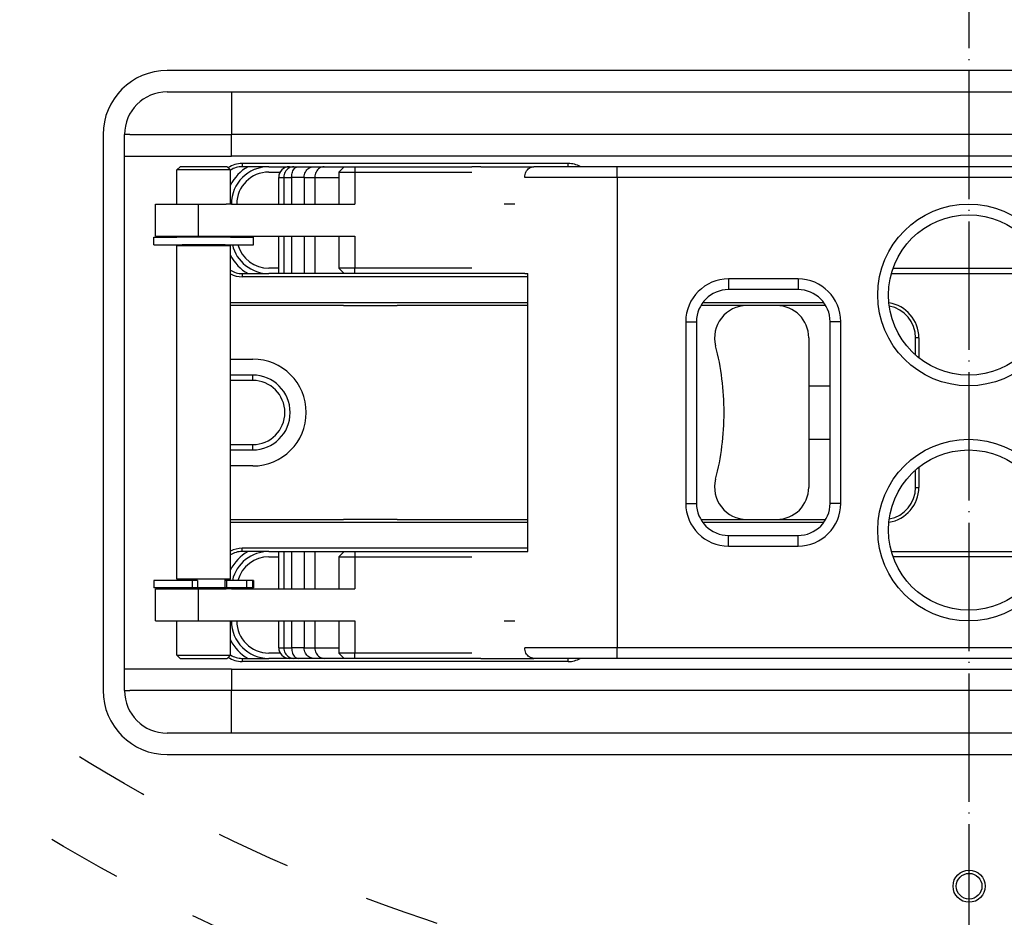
# Model space of a CAD drawing. Extents: x -1809 to 6113, y -4129 to 1471.
# Tile 137 of 197: x 2513 to 2605, y -1972 to -1888. Entities that reach past the tile are written whole.
import ezdxf

# ---------------------------------------------------------------- set-up
doc = ezdxf.new("R2010")
doc.units = 0
doc.linetypes.add('DASHED', pattern=[15, 7, -8])
doc.linetypes.add('DOT_CENTER', pattern=[14, 12, -1, 0, -1])
doc.layers.get('0').update_dxf_attribs({"linetype": 'CONTINUOUS'})
doc.layers.add('1', color=7, linetype='CONTINUOUS')

# ---------------------------------------------------------------- blocks, each defined once
blk = doc.blocks.new('DOWEL_PIN_5X22DIN6325__385', base_point=(2548.562, -1914.879))
at = {"color": 1, "linetype": 'CONTINUOUS'}
blk.add_line((2543.562, -1914.879), (2548.562, -1914.879), dxfattribs=at)
blk = doc.blocks.new('NEEDLE_BEARING_0509_2__386', base_point=(2549.562, -1902.379))
at = {"color": 1, "linetype": 'CONTINUOUS'}
for p, q in [((2543.107, -1902.379), (2544.607, -1902.379)), ((2544.607, -1902.379), (2549.562, -1902.379)), ((2544.607, -1911.379), (2543.107, -1911.379)), ((2549.562, -1911.379), (2544.607, -1911.379))]:
    blk.add_line(p, q, dxfattribs=at)
blk = doc.blocks.new('DOWEL_PIN_5X22DIN6325__387', base_point=(2548.562, -1934.879))
at = {"color": 1, "linetype": 'CONTINUOUS'}
blk.add_line((2548.562, -1934.879), (2543.562, -1934.879), dxfattribs=at)
blk = doc.blocks.new('NEEDLE_BEARING_0509_4__391', base_point=(2549.562, -1938.379))
at = {"color": 1, "linetype": 'CONTINUOUS'}
for p, q in [((2543.107, -1938.379), (2544.607, -1938.379)), ((2544.607, -1938.379), (2549.562, -1938.379)), ((2544.607, -1947.379), (2543.107, -1947.379)), ((2549.562, -1947.379), (2544.607, -1947.379))]:
    blk.add_line(p, q, dxfattribs=at)
blk = doc.blocks.new('BEARING_PARTS__393', base_point=(2661.562, -1902.379))
for name, p in [('NEEDLE_BEARING_0509_2__386', (2549.562, -1902.379)), ('DOWEL_PIN_5X22DIN6325__385', (2548.562, -1914.879)), ('DOWEL_PIN_5X22DIN6325__387', (2548.562, -1934.879)), ('NEEDLE_BEARING_0509_4__391', (2549.562, -1938.379))]:
    blk.add_blockref(name, p)
blk = doc.blocks.new('PLATE_E7018-27702__394', base_point=(2681.062, -1894.879))
at = {"color": 1, "linetype": 'CONTINUOUS'}
for p, q in [((2527.062, -1894.879), (2533.062, -1894.879)), ((2533.062, -1894.879), (2543.562, -1894.879)), ((2543.562, -1894.879), (2545.562, -1894.879)), ((2545.562, -1894.879), (2546.062, -1894.879)), ((2546.062, -1894.879), (2546.562, -1894.879)), ((2546.562, -1894.879), (2548.562, -1894.879)), ((2548.562, -1894.879), (2575.062, -1894.879)), ((2575.062, -1894.879), (2577.062, -1894.879)), ((2577.062, -1894.879), (2578.062, -1894.879)), ((2578.062, -1894.879), (2580.062, -1894.879)), ((2580.062, -1894.879), (2624.062, -1894.879)), ((2523.062, -1900.879), (2523.062, -1898.879)), ((2523.562, -1898.879), (2523.062, -1898.879)), ((2523.062, -1948.879), (2523.062, -1900.879)), ((2536.562, -1901.879), (2538.485, -1901.879)), ((2536.562, -1902.379), (2537.619, -1902.379)), ((2538.485, -1901.879), (2538.897, -1901.879)), ((2538.897, -1901.879), (2539.305, -1901.879)), ((2539.305, -1901.879), (2540.735, -1901.879)), ((2540.735, -1901.879), (2541.735, -1901.879)), ((2541.735, -1901.879), (2543.607, -1901.879)), ((2543.107, -1902.379), (2544.607, -1902.379)), ((2543.607, -1901.879), (2544.607, -1901.879)), ((2544.607, -1901.879), (2548.566, -1901.879)), ((2544.607, -1902.379), (2549.562, -1902.379)), ((2548.566, -1901.879), (2549.562, -1901.879)), ((2549.562, -1901.879), (2555.473, -1901.879)), ((2549.562, -1902.379), (2552.473, -1902.379)), ((2552.473, -1902.379), (2555.473, -1902.379)), ((2555.473, -1901.879), (2555.562, -1901.879)), ((2555.473, -1902.379), (2555.562, -1902.379)), ((2533.062, -1905.379), (2532.562, -1905.379)), ((2559.562, -1905.379), (2559.062, -1905.379)), ((2532.562, -1908.379), (2533.062, -1908.379)), ((2537.485, -1911.379), (2536.562, -1911.379)), ((2544.607, -1911.379), (2543.107, -1911.379)), ((2549.562, -1911.379), (2544.607, -1911.379)), ((2552.473, -1911.379), (2549.562, -1911.379)), ((2555.473, -1911.379), (2552.473, -1911.379)), ((2555.562, -1911.379), (2555.473, -1911.379)), ((2537.485, -1911.879), (2536.562, -1911.879)), ((2537.969, -1911.879), (2537.485, -1911.879)), ((2538.699, -1911.879), (2537.969, -1911.879)), ((2539.869, -1911.879), (2538.699, -1911.879)), ((2540.869, -1911.879), (2539.869, -1911.879)), ((2543.607, -1911.879), (2540.869, -1911.879)), ((2544.607, -1911.879), (2543.607, -1911.879)), ((2549.066, -1911.879), (2544.607, -1911.879)), ((2550.062, -1911.879), (2549.066, -1911.879)), ((2555.473, -1911.879), (2550.062, -1911.879)), ((2555.526, -1911.879), (2555.473, -1911.879)), ((2555.562, -1911.879), (2555.526, -1911.879)), ((2536.562, -1937.879), (2537.485, -1937.879)), ((2536.562, -1938.379), (2537.485, -1938.379)), ((2537.485, -1937.879), (2537.969, -1937.879)), ((2537.969, -1937.879), (2538.699, -1937.879)), ((2538.699, -1937.879), (2539.869, -1937.879)), ((2539.869, -1937.879), (2540.869, -1937.879)), ((2540.869, -1937.879), (2543.607, -1937.879)), ((2543.107, -1938.379), (2544.607, -1938.379)), ((2543.607, -1937.879), (2544.607, -1937.879)), ((2544.607, -1937.879), (2549.066, -1937.879)), ((2544.607, -1938.379), (2549.562, -1938.379)), ((2549.066, -1937.879), (2550.062, -1937.879)), ((2549.562, -1938.379), (2552.473, -1938.379)), ((2550.062, -1937.879), (2555.473, -1937.879)), ((2552.473, -1938.379), (2555.473, -1938.379)), ((2555.473, -1937.879), (2555.526, -1937.879)), ((2555.473, -1938.379), (2555.562, -1938.379)), ((2555.526, -1937.879), (2555.562, -1937.879)), ((2533.062, -1941.379), (2532.562, -1941.379)), ((2532.562, -1944.379), (2533.062, -1944.379)), ((2559.062, -1944.379), (2559.562, -1944.379)), ((2537.619, -1947.379), (2536.562, -1947.379)), ((2544.607, -1947.379), (2543.107, -1947.379)), ((2549.562, -1947.379), (2544.607, -1947.379)), ((2552.473, -1947.379), (2549.562, -1947.379)), ((2555.473, -1947.379), (2552.473, -1947.379)), ((2555.562, -1947.379), (2555.473, -1947.379)), ((2538.485, -1947.879), (2536.562, -1947.879)), ((2538.897, -1947.879), (2538.485, -1947.879)), ((2539.305, -1947.879), (2538.897, -1947.879)), ((2540.735, -1947.879), (2539.305, -1947.879)), ((2541.735, -1947.879), (2540.735, -1947.879)), ((2543.607, -1947.879), (2541.735, -1947.879)), ((2544.607, -1947.879), (2543.607, -1947.879)), ((2548.566, -1947.879), (2544.607, -1947.879)), ((2549.562, -1947.879), (2548.566, -1947.879)), ((2555.473, -1947.879), (2549.562, -1947.879)), ((2555.562, -1947.879), (2555.473, -1947.879)), ((2523.062, -1950.879), (2523.062, -1948.879)), ((2523.062, -1950.879), (2523.562, -1950.879)), ((2533.062, -1954.879), (2527.062, -1954.879)), ((2543.562, -1954.879), (2533.062, -1954.879)), ((2545.562, -1954.879), (2543.562, -1954.879)), ((2546.062, -1954.879), (2545.562, -1954.879)), ((2546.562, -1954.879), (2546.062, -1954.879)), ((2548.562, -1954.879), (2546.562, -1954.879)), ((2575.062, -1954.879), (2548.562, -1954.879)), ((2577.062, -1954.879), (2575.062, -1954.879)), ((2578.062, -1954.879), (2577.062, -1954.879)), ((2580.062, -1954.879), (2578.062, -1954.879)), ((2624.062, -1954.879), (2580.062, -1954.879))]:
    blk.add_line(p, q, dxfattribs=at)
for centre, radius, start, end in [((2527.062, -1898.879), 4, 90, 180), ((2536.562, -1905.379), 4, 118.95502, 153.78131), ((2536.562, -1905.379), 3.5, 90, 180), ((2536.562, -1905.379), 3, 90, 180), ((2536.562, -1908.379), 3.5, 180, -178.36275), ((2536.562, -1908.379), 3, 180, -178.08979), ((2536.562, -1908.379), 4, -168.46304, -166.99712), ((2536.562, -1908.379), 3.5, -166.78702, -90), ((2536.562, -1908.379), 3, -164.53399, -90), ((2536.562, -1908.379), 4, -153.78131, -118.95502), ((2536.562, -1941.379), 4, 118.95502, 153.78131), ((2536.562, -1941.379), 3.5, 90, 166.78702), ((2536.562, -1941.379), 3, 90, 164.53399), ((2536.562, -1941.379), 4, 166.99712, 168.46304), ((2536.562, -1941.379), 3.5, 178.36275, 180), ((2536.562, -1941.379), 3, 178.08979, 180), ((2536.562, -1944.379), 3.5, 180, -90), ((2536.562, -1944.379), 3, 180, -90), ((2536.562, -1944.379), 4, -153.78131, -118.95502), ((2527.062, -1950.879), 4, 180, -90)]:
    blk.add_arc(centre, radius, start, end, dxfattribs=at)
blk = doc.blocks.new('PLATE_ASSY_E7018-67702_395', base_point=(2681.062, -1894.879))
for name, p in [('PLATE_E7018-27702__394', (2681.062, -1894.879)), ('BEARING_PARTS__393', (2661.562, -1902.379))]:
    blk.add_blockref(name, p)
blk = doc.blocks.new('DOWEL_PIN_5X50_DIN6325_396', base_point=(2617.062, -1922.379))
at = {"color": 1, "linetype": 'CONTINUOUS'}
for p, q in [((2587.062, -1922.379), (2589.062, -1922.379)), ((2614.971, -1922.379), (2617.062, -1922.379)), ((2587.062, -1927.379), (2589.062, -1927.379)), ((2614.971, -1927.379), (2617.062, -1927.379))]:
    blk.add_line(p, q, dxfattribs=at)
blk = doc.blocks.new('LATCH_E7018-21201_2__397', base_point=(2587.062, -1914.879))
at = {"color": 1, "linetype": 'CONTINUOUS'}
for p, q in [((2536.157, -1914.879), (2532.973, -1914.879)), ((2543.562, -1914.879), (2536.157, -1914.879)), ((2543.562, -1914.879), (2548.562, -1914.879)), ((2560.803, -1914.879), (2548.562, -1914.879)), ((2578.062, -1914.879), (2576.963, -1914.879)), ((2581.26, -1914.879), (2578.062, -1914.879)), ((2584.062, -1914.879), (2581.26, -1914.879)), ((2587.062, -1917.879), (2587.062, -1931.879)), ((2532.973, -1919.879), (2535.062, -1919.879)), ((2535.062, -1921.379), (2532.973, -1921.379)), ((2535.062, -1921.879), (2532.973, -1921.879)), ((2535.062, -1921.879), (2535.062, -1921.379)), ((2532.973, -1927.879), (2535.062, -1927.879)), ((2532.973, -1928.379), (2535.062, -1928.379)), ((2535.062, -1928.379), (2535.062, -1927.879)), ((2535.062, -1929.879), (2532.973, -1929.879)), ((2532.973, -1934.879), (2536.057, -1934.879)), ((2536.057, -1934.879), (2543.562, -1934.879)), ((2548.562, -1934.879), (2543.562, -1934.879)), ((2548.562, -1934.879), (2560.803, -1934.879)), ((2576.963, -1934.879), (2577.562, -1934.879)), ((2577.562, -1934.879), (2581.26, -1934.879)), ((2581.26, -1934.879), (2584.062, -1934.879))]:
    blk.add_line(p, q, dxfattribs=at)
for centre, radius, start, end in [((2581.26, -1917.879), 3, 90, -165.52249), ((2584.062, -1917.879), 3, 0, 90), ((2554.149, -1924.879), 25, 0, 14.47751), ((2535.062, -1924.879), 5, -90, 90), ((2535.062, -1924.879), 3.5, -90, 90), ((2535.062, -1924.879), 3, -90, 90), ((2554.149, -1924.879), 25, -14.47751, 0), ((2581.26, -1931.879), 3, 165.52249, -90), ((2584.062, -1931.879), 3, -90, 0)]:
    blk.add_arc(centre, radius, start, end, dxfattribs=at)
blk = doc.blocks.new('LOCK_ASSY__399', base_point=(2675.062, -1914.879))
for name, p in [('LATCH_E7018-21201_2__397', (2587.062, -1914.879)), ('DOWEL_PIN_5X50_DIN6325_396', (2617.062, -1922.379))]:
    blk.add_blockref(name, p)
blk = doc.blocks.new('LEVER_E7018-25001__400', base_point=(2646.303, -1901.879))
at = {"color": 1, "linetype": 'CONTINUOUS'}
for p, q in [((2538.485, -1901.879), (2538.897, -1901.879)), ((2538.897, -1901.879), (2539.305, -1901.879)), ((2539.305, -1901.879), (2540.735, -1901.879)), ((2540.735, -1901.879), (2541.735, -1901.879)), ((2541.735, -1901.879), (2543.607, -1901.879)), ((2543.607, -1901.879), (2544.607, -1901.879)), ((2544.607, -1901.879), (2548.566, -1901.879)), ((2548.566, -1901.879), (2549.562, -1901.879)), ((2549.562, -1901.879), (2555.473, -1901.879)), ((2555.473, -1901.879), (2555.562, -1901.879)), ((2556.392, -1901.879), (2555.562, -1901.879)), ((2556.392, -1901.879), (2561.361, -1901.879)), ((2564.562, -1901.879), (2561.361, -1901.879)), ((2569.156, -1901.879), (2564.562, -1901.879)), ((2617.473, -1901.879), (2569.156, -1901.879)), ((2569.156, -1902.879), (2569.156, -1901.879)), ((2537.485, -1905.379), (2537.485, -1902.879)), ((2537.485, -1902.879), (2537.969, -1902.879)), ((2537.969, -1902.879), (2538.699, -1902.879)), ((2537.969, -1902.879), (2537.969, -1905.379)), ((2539.869, -1902.879), (2538.699, -1902.879)), ((2538.699, -1902.879), (2538.699, -1905.379)), ((2539.869, -1902.879), (2540.869, -1902.879)), ((2539.869, -1902.879), (2539.869, -1905.379)), ((2540.869, -1902.879), (2543.107, -1902.879)), ((2540.869, -1902.879), (2540.869, -1905.379)), ((2569.156, -1902.879), (2560.495, -1902.879)), ((2634.303, -1902.879), (2569.156, -1902.879)), ((2569.156, -1902.879), (2569.156, -1946.879)), ((2559.062, -1905.379), (2558.562, -1905.379)), ((2559.562, -1905.379), (2559.062, -1905.379)), ((2537.485, -1911.879), (2537.485, -1908.379)), ((2537.969, -1908.379), (2537.969, -1911.879)), ((2538.699, -1908.379), (2538.699, -1911.879)), ((2539.869, -1908.379), (2539.869, -1911.879)), ((2540.869, -1908.379), (2540.869, -1911.879)), ((2537.969, -1911.879), (2537.485, -1911.879)), ((2538.699, -1911.879), (2537.969, -1911.879)), ((2539.869, -1911.879), (2538.699, -1911.879)), ((2540.869, -1911.879), (2539.869, -1911.879)), ((2543.607, -1911.879), (2540.869, -1911.879)), ((2544.607, -1911.879), (2543.607, -1911.879)), ((2549.066, -1911.879), (2544.607, -1911.879)), ((2550.062, -1911.879), (2549.066, -1911.879)), ((2555.473, -1911.879), (2550.062, -1911.879)), ((2555.526, -1911.879), (2555.473, -1911.879)), ((2555.562, -1911.879), (2555.526, -1911.879)), ((2560.495, -1911.879), (2555.562, -1911.879)), ((2560.495, -1911.879), (2560.803, -1911.879)), ((2560.803, -1937.879), (2560.803, -1911.879)), ((2579.562, -1912.379), (2579.562, -1913.379)), ((2586.062, -1912.379), (2579.562, -1912.379)), ((2586.062, -1912.379), (2586.062, -1913.379)), ((2586.062, -1913.379), (2579.562, -1913.379)), ((2575.562, -1916.379), (2576.562, -1916.379)), ((2575.562, -1916.379), (2575.562, -1918.379)), ((2576.562, -1916.379), (2576.562, -1933.379)), ((2590.062, -1916.379), (2589.062, -1916.379)), ((2589.062, -1933.379), (2589.062, -1916.379)), ((2590.062, -1933.379), (2590.062, -1916.379)), ((2575.562, -1918.379), (2575.562, -1931.379)), ((2575.562, -1931.379), (2575.562, -1933.379)), ((2575.562, -1933.379), (2576.562, -1933.379)), ((2590.062, -1933.379), (2589.062, -1933.379)), ((2579.562, -1937.379), (2579.562, -1936.379)), ((2579.562, -1936.379), (2586.062, -1936.379)), ((2586.062, -1937.379), (2586.062, -1936.379)), ((2579.562, -1937.379), (2586.062, -1937.379)), ((2537.485, -1941.379), (2537.485, -1937.879)), ((2537.485, -1937.879), (2537.969, -1937.879)), ((2537.969, -1937.879), (2537.969, -1941.379)), ((2537.969, -1937.879), (2538.699, -1937.879)), ((2538.699, -1937.879), (2538.699, -1941.379)), ((2538.699, -1937.879), (2539.869, -1937.879)), ((2539.869, -1937.879), (2539.869, -1941.379)), ((2539.869, -1937.879), (2540.869, -1937.879)), ((2540.869, -1937.879), (2540.869, -1941.379)), ((2540.869, -1937.879), (2543.607, -1937.879)), ((2543.607, -1937.879), (2544.607, -1937.879)), ((2544.607, -1937.879), (2549.066, -1937.879)), ((2549.066, -1937.879), (2550.062, -1937.879)), ((2550.062, -1937.879), (2555.473, -1937.879)), ((2555.473, -1937.879), (2555.526, -1937.879)), ((2555.526, -1937.879), (2555.562, -1937.879)), ((2555.562, -1937.879), (2560.495, -1937.879)), ((2560.495, -1937.879), (2560.803, -1937.879)), ((2537.485, -1946.879), (2537.485, -1944.379)), ((2537.969, -1944.379), (2537.969, -1946.879)), ((2538.699, -1944.379), (2538.699, -1946.879)), ((2539.869, -1944.379), (2539.869, -1946.879)), ((2540.869, -1944.379), (2540.869, -1946.879)), ((2558.562, -1944.379), (2559.062, -1944.379)), ((2559.062, -1944.379), (2559.562, -1944.379)), ((2537.485, -1946.879), (2537.969, -1946.879)), ((2537.969, -1946.879), (2538.699, -1946.879)), ((2539.869, -1946.879), (2538.699, -1946.879)), ((2539.869, -1946.879), (2540.869, -1946.879)), ((2540.869, -1946.879), (2543.107, -1946.879)), ((2569.156, -1946.879), (2560.495, -1946.879)), ((2634.303, -1946.879), (2569.156, -1946.879)), ((2569.156, -1947.879), (2569.156, -1946.879)), ((2538.897, -1947.879), (2538.485, -1947.879)), ((2539.305, -1947.879), (2538.897, -1947.879)), ((2540.735, -1947.879), (2539.305, -1947.879)), ((2541.735, -1947.879), (2540.735, -1947.879)), ((2543.607, -1947.879), (2541.735, -1947.879)), ((2544.607, -1947.879), (2543.607, -1947.879)), ((2548.566, -1947.879), (2544.607, -1947.879)), ((2549.562, -1947.879), (2548.566, -1947.879)), ((2555.473, -1947.879), (2549.562, -1947.879)), ((2555.562, -1947.879), (2555.473, -1947.879)), ((2556.392, -1947.879), (2555.562, -1947.879)), ((2556.392, -1947.879), (2561.361, -1947.879)), ((2564.562, -1947.879), (2561.361, -1947.879)), ((2569.156, -1947.879), (2564.562, -1947.879)), ((2617.473, -1947.879), (2569.156, -1947.879))]:
    blk.add_line(p, q, dxfattribs=at)
for centre, radius in [((2602.016, -1913.879), 8.5), ((2602.016, -1913.879), 7.5), ((2602.016, -1935.879), 8.5), ((2602.016, -1935.879), 7.5)]:
    blk.add_circle(centre, radius, dxfattribs=at)
for centre, radius, start, end in [((2538.485, -1902.879), 1, 90, 180), ((2579.562, -1916.379), 4, 90, 180), ((2586.062, -1916.379), 4, 0, 90), ((2579.562, -1916.379), 3, 90, 180), ((2586.062, -1916.379), 3, 0, 90), ((2579.562, -1933.379), 4, -180, -90), ((2579.562, -1933.379), 3, -180, -90), ((2586.062, -1933.379), 4, -90, 0), ((2586.062, -1933.379), 3, -90, 0), ((2538.485, -1946.879), 1, 180, -90)]:
    blk.add_arc(centre, radius, start, end, dxfattribs=at)
for points in [[(2538.897, -1901.879), (2538.735, -1901.879), (2538.574, -1901.925), (2538.292, -1902.101), (2538.175, -1902.227), (2538.012, -1902.531), (2537.969, -1902.703), (2537.969, -1902.879)], [(2538.699, -1902.879), (2538.699, -1902.703), (2538.727, -1902.531), (2538.833, -1902.227), (2538.91, -1902.101), (2539.094, -1901.925), (2539.199, -1901.879), (2539.305, -1901.879)], [(2539.869, -1902.879), (2539.869, -1902.703), (2539.909, -1902.531), (2540.062, -1902.227), (2540.171, -1902.101), (2540.434, -1901.925), (2540.583, -1901.879), (2540.735, -1901.879)], [(2541.735, -1901.879), (2541.583, -1901.879), (2541.434, -1901.925), (2541.171, -1902.101), (2541.062, -1902.227), (2540.909, -1902.531), (2540.869, -1902.703), (2540.869, -1902.879)], [(2560.495, -1902.879), (2560.495, -1902.703), (2560.535, -1902.531), (2560.687, -1902.227), (2560.797, -1902.101), (2561.06, -1901.925), (2561.209, -1901.879), (2561.361, -1901.879)], [(2537.969, -1946.879), (2537.969, -1947.054), (2538.012, -1947.227), (2538.175, -1947.531), (2538.292, -1947.657), (2538.574, -1947.833), (2538.735, -1947.879), (2538.897, -1947.879)], [(2538.699, -1946.879), (2538.699, -1947.054), (2538.727, -1947.227), (2538.833, -1947.531), (2538.91, -1947.657), (2539.094, -1947.833), (2539.199, -1947.879), (2539.305, -1947.879)], [(2540.735, -1947.879), (2540.583, -1947.879), (2540.434, -1947.833), (2540.171, -1947.657), (2540.062, -1947.531), (2539.909, -1947.227), (2539.869, -1947.054), (2539.869, -1946.879)], [(2540.869, -1946.879), (2540.869, -1947.054), (2540.909, -1947.227), (2541.062, -1947.531), (2541.171, -1947.657), (2541.434, -1947.833), (2541.583, -1947.879), (2541.735, -1947.879)], [(2561.361, -1947.879), (2561.209, -1947.879), (2561.06, -1947.833), (2560.797, -1947.657), (2560.687, -1947.531), (2560.535, -1947.227), (2560.495, -1947.054), (2560.495, -1946.879)]]:
    blk.add_open_spline(points, degree=3, knots=[0, 0, 0, 0, 1, 1, 2, 2, 3, 3, 3, 3], dxfattribs=at)
blk = doc.blocks.new('PIN_E7018-23702_2__401', base_point=(2532.973, -1901.879))
at = {"color": 1, "linetype": 'CONTINUOUS'}
for p, q in [((2528.273, -1901.879), (2527.973, -1902.179)), ((2527.973, -1905.379), (2527.973, -1902.179)), ((2532.973, -1902.179), (2527.973, -1902.179)), ((2532.673, -1901.879), (2528.273, -1901.879)), ((2532.673, -1901.879), (2532.973, -1902.179)), ((2532.973, -1905.379), (2532.973, -1902.179)), ((2527.973, -1908.479), (2527.973, -1908.379)), ((2528.031, -1908.479), (2527.973, -1908.479)), ((2528.216, -1908.479), (2528.031, -1908.479)), ((2528.313, -1908.479), (2528.216, -1908.479)), ((2528.473, -1908.479), (2528.313, -1908.479)), ((2528.499, -1908.479), (2528.473, -1908.479)), ((2528.78, -1908.479), (2528.499, -1908.479)), ((2528.819, -1908.479), (2528.78, -1908.479)), ((2532.127, -1908.479), (2528.819, -1908.479)), ((2532.166, -1908.479), (2532.127, -1908.479)), ((2532.448, -1908.479), (2532.166, -1908.479)), ((2532.473, -1908.479), (2532.448, -1908.479)), ((2532.633, -1908.479), (2532.473, -1908.479)), ((2532.73, -1908.479), (2532.633, -1908.479)), ((2532.915, -1908.479), (2532.73, -1908.479)), ((2532.973, -1908.479), (2532.915, -1908.479)), ((2532.973, -1908.479), (2532.973, -1908.379)), ((2528.473, -1909.279), (2527.973, -1909.279)), ((2527.973, -1940.479), (2527.973, -1909.279)), ((2528.473, -1909.279), (2528.473, -1909.179)), ((2532.473, -1909.279), (2528.473, -1909.279)), ((2532.473, -1909.279), (2532.473, -1909.179)), ((2532.973, -1909.279), (2532.473, -1909.279)), ((2532.973, -1940.479), (2532.973, -1909.279)), ((2528.473, -1940.479), (2527.973, -1940.479)), ((2527.973, -1941.379), (2527.973, -1941.279)), ((2528.473, -1941.279), (2527.973, -1941.279)), ((2532.473, -1940.479), (2528.473, -1940.479)), ((2528.473, -1940.579), (2528.473, -1940.479)), ((2528.492, -1941.279), (2528.473, -1941.279)), ((2528.796, -1941.279), (2528.492, -1941.279)), ((2529.059, -1941.279), (2528.796, -1941.279)), ((2529.316, -1941.279), (2529.059, -1941.279)), ((2529.408, -1941.279), (2529.316, -1941.279)), ((2529.444, -1941.279), (2529.408, -1941.279)), ((2529.548, -1941.279), (2529.444, -1941.279)), ((2529.565, -1941.279), (2529.548, -1941.279)), ((2529.726, -1941.279), (2529.565, -1941.279)), ((2529.899, -1941.279), (2529.726, -1941.279)), ((2531.901, -1941.279), (2529.899, -1941.279)), ((2531.965, -1941.279), (2531.901, -1941.279)), ((2531.992, -1941.279), (2531.965, -1941.279)), ((2532.096, -1941.279), (2531.992, -1941.279)), ((2532.473, -1941.279), (2532.096, -1941.279)), ((2532.473, -1941.279), (2532.473, -1940.479)), ((2532.973, -1940.479), (2532.473, -1940.479)), ((2532.61, -1941.279), (2532.473, -1941.279)), ((2532.473, -1941.279), (2532.473, -1941.279)), ((2532.973, -1941.279), (2532.61, -1941.279)), ((2532.973, -1941.379), (2532.973, -1941.279)), ((2527.973, -1947.579), (2527.973, -1944.379)), ((2532.973, -1947.579), (2532.973, -1944.379)), ((2527.973, -1947.579), (2532.973, -1947.579)), ((2528.273, -1947.879), (2527.973, -1947.579)), ((2532.673, -1947.879), (2532.973, -1947.579)), ((2528.273, -1947.879), (2532.673, -1947.879))]:
    blk.add_line(p, q, dxfattribs=at)
blk = doc.blocks.new('RETAIN_RING_DIN6799-4__406', base_point=(2535.123, -1940.579))
at = {"color": 1, "linetype": 'CONTINUOUS'}
for p, q in [((2525.823, -1940.579), (2525.823, -1941.279)), ((2528.473, -1940.579), (2525.823, -1940.579)), ((2527.973, -1941.279), (2525.823, -1941.279)), ((2528.473, -1941.279), (2527.973, -1941.279)), ((2529.408, -1940.579), (2528.473, -1940.579)), ((2528.492, -1941.279), (2528.473, -1941.279)), ((2528.796, -1941.279), (2528.492, -1941.279)), ((2529.059, -1941.279), (2528.796, -1941.279)), ((2529.316, -1941.279), (2529.059, -1941.279)), ((2529.408, -1941.279), (2529.316, -1941.279)), ((2529.899, -1940.579), (2529.408, -1940.579)), ((2529.408, -1940.579), (2529.408, -1941.279)), ((2529.444, -1941.279), (2529.408, -1941.279)), ((2529.548, -1941.279), (2529.444, -1941.279)), ((2529.565, -1941.279), (2529.548, -1941.279)), ((2529.726, -1941.279), (2529.565, -1941.279)), ((2529.899, -1941.279), (2529.726, -1941.279)), ((2529.899, -1940.579), (2529.899, -1941.279)), ((2531.901, -1941.279), (2529.899, -1941.279)), ((2531.965, -1941.279), (2531.901, -1941.279)), ((2531.992, -1941.279), (2531.965, -1941.279)), ((2532.096, -1941.279), (2531.992, -1941.279)), ((2532.473, -1941.279), (2532.096, -1941.279)), ((2532.61, -1940.579), (2532.473, -1940.579)), ((2532.61, -1941.279), (2532.473, -1941.279)), ((2532.473, -1941.279), (2532.473, -1941.279)), ((2532.61, -1940.579), (2532.61, -1941.279)), ((2534.472, -1940.579), (2532.61, -1940.579)), ((2532.973, -1941.279), (2532.61, -1941.279)), ((2534.472, -1941.279), (2532.973, -1941.279)), ((2535.046, -1940.579), (2534.472, -1940.579)), ((2534.472, -1940.579), (2534.472, -1941.279)), ((2535.046, -1941.279), (2534.472, -1941.279)), ((2535.123, -1940.579), (2535.046, -1940.579)), ((2535.046, -1940.579), (2535.046, -1941.279)), ((2535.123, -1941.279), (2535.046, -1941.279)), ((2535.123, -1940.579), (2535.123, -1941.279))]:
    blk.add_line(p, q, dxfattribs=at)
blk = doc.blocks.new('RAIL_E7018-23701_1__407', base_point=(2646.973, -1901.879))
at = {"color": 1, "linetype": 'CONTINUOUS'}
for p, q in [((2543.607, -1901.879), (2543.107, -1902.379)), ((2543.107, -1902.379), (2543.107, -1905.379)), ((2543.107, -1902.379), (2544.607, -1902.379)), ((2543.607, -1901.879), (2544.607, -1901.879)), ((2544.607, -1901.879), (2544.607, -1902.379)), ((2544.607, -1901.879), (2548.566, -1901.879)), ((2544.607, -1902.379), (2544.607, -1905.379)), ((2544.607, -1902.379), (2549.562, -1902.379)), ((2548.566, -1901.879), (2549.562, -1901.879)), ((2549.562, -1901.879), (2555.473, -1901.879)), ((2549.562, -1902.379), (2552.473, -1902.379)), ((2552.473, -1902.379), (2555.473, -1902.379)), ((2555.473, -1901.879), (2555.562, -1901.879)), ((2555.473, -1902.379), (2555.562, -1902.379)), ((2556.392, -1901.879), (2555.562, -1901.879)), ((2556.392, -1901.879), (2561.361, -1901.879)), ((2564.562, -1901.879), (2561.361, -1901.879)), ((2569.156, -1901.879), (2564.562, -1901.879)), ((2617.473, -1901.879), (2569.156, -1901.879)), ((2525.973, -1905.379), (2529.973, -1905.379)), ((2525.973, -1908.379), (2525.973, -1905.379)), ((2529.973, -1908.379), (2529.973, -1905.379)), ((2529.973, -1905.379), (2532.562, -1905.379)), ((2533.062, -1905.379), (2532.562, -1905.379)), ((2533.062, -1905.379), (2533.562, -1905.379)), ((2533.562, -1905.379), (2543.107, -1905.379)), ((2543.107, -1905.379), (2544.607, -1905.379)), ((2525.973, -1908.379), (2529.973, -1908.379)), ((2529.973, -1908.379), (2532.562, -1908.379)), ((2532.562, -1908.379), (2533.062, -1908.379)), ((2533.062, -1908.379), (2533.562, -1908.379)), ((2533.562, -1908.379), (2543.107, -1908.379)), ((2543.107, -1908.379), (2543.107, -1911.379)), ((2543.107, -1908.379), (2544.607, -1908.379)), ((2544.607, -1908.379), (2544.607, -1911.379)), ((2543.607, -1911.879), (2543.107, -1911.379)), ((2544.607, -1911.379), (2543.107, -1911.379)), ((2544.607, -1911.879), (2544.607, -1911.379)), ((2549.562, -1911.379), (2544.607, -1911.379)), ((2552.473, -1911.379), (2549.562, -1911.379)), ((2555.473, -1911.379), (2552.473, -1911.379)), ((2555.562, -1911.379), (2555.473, -1911.379)), ((2594.945, -1911.379), (2609.087, -1911.379)), ((2544.607, -1911.879), (2543.607, -1911.879)), ((2549.066, -1911.879), (2544.607, -1911.879)), ((2550.062, -1911.879), (2549.066, -1911.879)), ((2555.473, -1911.879), (2550.062, -1911.879)), ((2555.526, -1911.879), (2555.473, -1911.879)), ((2555.562, -1911.879), (2555.526, -1911.879)), ((2560.495, -1911.879), (2555.562, -1911.879)), ((2560.495, -1911.879), (2560.803, -1911.879)), ((2594.788, -1911.879), (2609.245, -1911.879))]:
    blk.add_line(p, q, dxfattribs=at)
blk = doc.blocks.new('RAIL_E7018-23701_2__408', base_point=(2646.973, -1937.879))
at = {"color": 1, "linetype": 'CONTINUOUS'}
for p, q in [((2543.607, -1937.879), (2543.107, -1938.379)), ((2543.107, -1938.379), (2543.107, -1941.379)), ((2543.107, -1938.379), (2544.607, -1938.379)), ((2543.607, -1937.879), (2544.607, -1937.879)), ((2544.607, -1937.879), (2549.066, -1937.879)), ((2544.607, -1937.879), (2544.607, -1938.379)), ((2544.607, -1938.379), (2544.607, -1941.379)), ((2544.607, -1938.379), (2549.562, -1938.379)), ((2549.066, -1937.879), (2550.062, -1937.879)), ((2549.562, -1938.379), (2552.473, -1938.379)), ((2550.062, -1937.879), (2555.473, -1937.879)), ((2552.473, -1938.379), (2555.473, -1938.379)), ((2555.473, -1937.879), (2555.526, -1937.879)), ((2555.473, -1938.379), (2555.562, -1938.379)), ((2555.526, -1937.879), (2555.562, -1937.879)), ((2555.562, -1937.879), (2560.495, -1937.879)), ((2560.495, -1937.879), (2560.803, -1937.879)), ((2594.788, -1937.879), (2609.245, -1937.879)), ((2609.087, -1938.379), (2594.945, -1938.379)), ((2525.973, -1944.379), (2525.973, -1941.379)), ((2525.973, -1941.379), (2529.973, -1941.379)), ((2529.973, -1944.379), (2529.973, -1941.379)), ((2529.973, -1941.379), (2532.562, -1941.379)), ((2533.062, -1941.379), (2532.562, -1941.379)), ((2533.062, -1941.379), (2533.562, -1941.379)), ((2533.562, -1941.379), (2543.107, -1941.379)), ((2543.107, -1941.379), (2544.607, -1941.379)), ((2525.973, -1944.379), (2529.973, -1944.379)), ((2529.973, -1944.379), (2532.562, -1944.379)), ((2532.562, -1944.379), (2533.062, -1944.379)), ((2533.062, -1944.379), (2533.562, -1944.379)), ((2533.562, -1944.379), (2543.107, -1944.379)), ((2543.107, -1944.379), (2544.607, -1944.379)), ((2543.107, -1944.379), (2543.107, -1947.379)), ((2544.607, -1944.379), (2544.607, -1947.379)), ((2544.607, -1947.379), (2543.107, -1947.379)), ((2543.607, -1947.879), (2543.107, -1947.379)), ((2544.607, -1947.879), (2544.607, -1947.379)), ((2549.562, -1947.379), (2544.607, -1947.379)), ((2552.473, -1947.379), (2549.562, -1947.379)), ((2555.473, -1947.379), (2552.473, -1947.379)), ((2555.562, -1947.379), (2555.473, -1947.379)), ((2544.607, -1947.879), (2543.607, -1947.879)), ((2548.566, -1947.879), (2544.607, -1947.879)), ((2549.562, -1947.879), (2548.566, -1947.879)), ((2555.473, -1947.879), (2549.562, -1947.879)), ((2555.562, -1947.879), (2555.473, -1947.879)), ((2556.392, -1947.879), (2555.562, -1947.879)), ((2556.392, -1947.879), (2561.361, -1947.879)), ((2564.562, -1947.879), (2561.361, -1947.879)), ((2569.156, -1947.879), (2564.562, -1947.879)), ((2617.473, -1947.879), (2569.156, -1947.879))]:
    blk.add_line(p, q, dxfattribs=at)
blk = doc.blocks.new('RETAIN_RING_DIN6799-4__409', base_point=(2535.123, -1908.479))
at = {"color": 1, "linetype": 'CONTINUOUS'}
for p, q in [((2525.823, -1908.479), (2527.973, -1908.479)), ((2525.823, -1909.179), (2525.823, -1908.479)), ((2528.031, -1908.479), (2527.973, -1908.479)), ((2528.216, -1908.479), (2528.031, -1908.479)), ((2528.313, -1908.479), (2528.216, -1908.479)), ((2528.473, -1908.479), (2528.313, -1908.479)), ((2528.499, -1908.479), (2528.473, -1908.479)), ((2528.78, -1908.479), (2528.499, -1908.479)), ((2528.819, -1908.479), (2528.78, -1908.479)), ((2532.127, -1908.479), (2528.819, -1908.479)), ((2532.166, -1908.479), (2532.127, -1908.479)), ((2532.448, -1908.479), (2532.166, -1908.479)), ((2532.473, -1908.479), (2532.448, -1908.479)), ((2532.633, -1908.479), (2532.473, -1908.479)), ((2532.73, -1908.479), (2532.633, -1908.479)), ((2532.915, -1908.479), (2532.73, -1908.479)), ((2532.973, -1908.479), (2532.915, -1908.479)), ((2532.973, -1908.479), (2535.123, -1908.479)), ((2535.123, -1909.179), (2535.123, -1908.479)), ((2525.823, -1909.179), (2528.473, -1909.179)), ((2532.473, -1909.179), (2528.473, -1909.179)), ((2532.473, -1909.179), (2535.123, -1909.179))]:
    blk.add_line(p, q, dxfattribs=at)
blk = doc.blocks.new('CLAMP_ASSY__410', base_point=(2667.277, -1901.879))
for name, p in [('RAIL_E7018-23701_1__407', (2646.973, -1901.879)), ('PIN_E7018-23702_2__401', (2532.973, -1901.879)), ('LEVER_E7018-25001__400', (2646.303, -1901.879)), ('RETAIN_RING_DIN6799-4__409', (2535.123, -1908.479)), ('RAIL_E7018-23701_2__408', (2646.973, -1937.879)), ('RETAIN_RING_DIN6799-4__406', (2535.123, -1940.579))]:
    blk.add_blockref(name, p)
blk = doc.blocks.new('PIN_E7018-23703_5__411', base_point=(2548.562, -1950.879))
at = {"color": 1, "linetype": 'CONTINUOUS'}
for p, q in [((2544.062, -1950.879), (2543.562, -1950.879)), ((2548.062, -1950.879), (2544.062, -1950.879)), ((2548.499, -1950.879), (2548.062, -1950.879)), ((2548.562, -1950.879), (2548.499, -1950.879)), ((2545.562, -1954.879), (2543.562, -1954.879)), ((2548.562, -1954.879), (2546.562, -1954.879))]:
    blk.add_line(p, q, dxfattribs=at)
blk = doc.blocks.new('PIN_E7018-23703_6__414', base_point=(2580.062, -1931.379))
at = {"color": 1, "linetype": 'CONTINUOUS'}
for p, q in [((2575.562, -1931.379), (2575.562, -1933.379)), ((2579.562, -1937.379), (2579.562, -1936.379)), ((2575.562, -1950.879), (2575.062, -1950.879)), ((2579.562, -1950.879), (2575.562, -1950.879)), ((2579.999, -1950.879), (2579.562, -1950.879)), ((2580.062, -1950.879), (2579.999, -1950.879)), ((2577.062, -1954.879), (2575.062, -1954.879)), ((2580.062, -1954.879), (2578.062, -1954.879))]:
    blk.add_line(p, q, dxfattribs=at)
blk = doc.blocks.new('PIN_E7018-23703_4__415', base_point=(2548.562, -1894.879))
at = {"color": 1, "linetype": 'CONTINUOUS'}
for p, q in [((2543.562, -1894.879), (2545.562, -1894.879)), ((2546.562, -1894.879), (2548.562, -1894.879)), ((2544.062, -1898.879), (2543.562, -1898.879)), ((2548.062, -1898.879), (2544.062, -1898.879)), ((2548.562, -1898.879), (2548.062, -1898.879))]:
    blk.add_line(p, q, dxfattribs=at)
blk = doc.blocks.new('PIN_E7018-23703_3__416', base_point=(2580.062, -1894.879))
at = {"color": 1, "linetype": 'CONTINUOUS'}
for p, q in [((2575.062, -1894.879), (2577.062, -1894.879)), ((2578.062, -1894.879), (2580.062, -1894.879)), ((2575.562, -1898.879), (2575.062, -1898.879)), ((2579.562, -1898.879), (2575.562, -1898.879)), ((2580.062, -1898.879), (2579.562, -1898.879)), ((2579.562, -1912.379), (2579.562, -1913.379)), ((2575.562, -1916.379), (2575.562, -1918.379))]:
    blk.add_line(p, q, dxfattribs=at)
blk = doc.blocks.new('LATCHPINS__419', base_point=(2660.562, -1894.879))
for name, p in [('PIN_E7018-23703_4__415', (2548.562, -1894.879)), ('PIN_E7018-23703_3__416', (2580.062, -1894.879)), ('PIN_E7018-23703_6__414', (2580.062, -1931.379)), ('PIN_E7018-23703_5__411', (2548.562, -1950.879))]:
    blk.add_blockref(name, p)
blk = doc.blocks.new('Z_STAGE_PLATE__420', base_point=(2681.062, -1894.879))
at = {"color": 1, "linetype": 'CONTINUOUS'}
for p, q in [((2527.062, -1894.879), (2533.062, -1894.879)), ((2533.062, -1894.879), (2543.562, -1894.879)), ((2533.062, -1894.879), (2533.062, -1898.879)), ((2543.562, -1894.879), (2545.562, -1894.879)), ((2545.562, -1894.879), (2546.062, -1894.879)), ((2546.062, -1894.879), (2546.562, -1894.879)), ((2546.562, -1894.879), (2548.562, -1894.879)), ((2548.562, -1894.879), (2575.062, -1894.879)), ((2575.062, -1894.879), (2577.062, -1894.879)), ((2577.062, -1894.879), (2578.062, -1894.879)), ((2578.062, -1894.879), (2580.062, -1894.879)), ((2580.062, -1894.879), (2624.062, -1894.879)), ((2523.062, -1900.879), (2523.062, -1898.879)), ((2523.562, -1898.879), (2523.062, -1898.879)), ((2523.562, -1898.879), (2533.062, -1898.879)), ((2533.062, -1900.879), (2533.062, -1898.879)), ((2543.562, -1898.879), (2533.062, -1898.879)), ((2544.062, -1898.879), (2543.562, -1898.879)), ((2548.062, -1898.879), (2544.062, -1898.879)), ((2548.562, -1898.879), (2548.062, -1898.879)), ((2575.062, -1898.879), (2548.562, -1898.879)), ((2575.562, -1898.879), (2575.062, -1898.879)), ((2579.562, -1898.879), (2575.562, -1898.879)), ((2580.062, -1898.879), (2579.562, -1898.879)), ((2624.062, -1898.879), (2580.062, -1898.879)), ((2523.062, -1948.879), (2523.062, -1900.879)), ((2523.062, -1900.879), (2533.062, -1900.879)), ((2671.062, -1900.879), (2533.062, -1900.879)), ((2564.562, -1901.579), (2534.062, -1901.579)), ((2534.062, -1901.579), (2534.062, -1901.879)), ((2564.562, -1901.879), (2564.562, -1901.579)), ((2536.562, -1901.879), (2534.062, -1901.879)), ((2536.562, -1901.879), (2538.485, -1901.879)), ((2538.485, -1901.879), (2538.897, -1901.879)), ((2538.897, -1901.879), (2539.305, -1901.879)), ((2539.305, -1901.879), (2540.735, -1901.879)), ((2540.735, -1901.879), (2541.735, -1901.879)), ((2541.735, -1901.879), (2543.607, -1901.879)), ((2543.607, -1901.879), (2544.607, -1901.879)), ((2544.607, -1901.879), (2548.566, -1901.879)), ((2548.566, -1901.879), (2549.562, -1901.879)), ((2549.562, -1901.879), (2555.473, -1901.879)), ((2555.473, -1901.879), (2555.562, -1901.879)), ((2556.392, -1901.879), (2555.562, -1901.879)), ((2556.392, -1901.879), (2561.361, -1901.879)), ((2564.562, -1901.879), (2561.361, -1901.879)), ((2534.062, -1911.879), (2536.562, -1911.879)), ((2534.062, -1911.879), (2534.062, -1912.179)), ((2560.803, -1912.179), (2534.062, -1912.179)), ((2537.485, -1911.879), (2536.562, -1911.879)), ((2537.969, -1911.879), (2537.485, -1911.879)), ((2538.699, -1911.879), (2537.969, -1911.879)), ((2539.869, -1911.879), (2538.699, -1911.879)), ((2540.869, -1911.879), (2539.869, -1911.879)), ((2543.607, -1911.879), (2540.869, -1911.879)), ((2544.607, -1911.879), (2543.607, -1911.879)), ((2549.066, -1911.879), (2544.607, -1911.879)), ((2550.062, -1911.879), (2549.066, -1911.879)), ((2555.473, -1911.879), (2550.062, -1911.879)), ((2555.526, -1911.879), (2555.473, -1911.879)), ((2555.562, -1911.879), (2555.526, -1911.879)), ((2560.495, -1911.879), (2555.562, -1911.879)), ((2560.495, -1911.879), (2560.803, -1911.879)), ((2532.973, -1914.579), (2560.803, -1914.579)), ((2577.162, -1914.579), (2588.462, -1914.579)), ((2536.157, -1914.879), (2532.973, -1914.879)), ((2543.562, -1914.879), (2536.157, -1914.879)), ((2543.562, -1914.879), (2548.562, -1914.879)), ((2560.803, -1914.879), (2548.562, -1914.879)), ((2578.062, -1914.879), (2576.963, -1914.879)), ((2581.26, -1914.879), (2578.062, -1914.879)), ((2584.062, -1914.879), (2581.26, -1914.879)), ((2588.66, -1914.879), (2584.062, -1914.879)), ((2597.062, -1919.509), (2597.062, -1917.879)), ((2597.362, -1917.879), (2597.062, -1917.879)), ((2597.362, -1917.879), (2597.362, -1919.76)), ((2597.062, -1931.879), (2597.062, -1930.249)), ((2597.362, -1929.998), (2597.362, -1931.879)), ((2597.062, -1931.879), (2597.362, -1931.879)), ((2532.973, -1934.879), (2536.057, -1934.879)), ((2536.057, -1934.879), (2543.562, -1934.879)), ((2548.562, -1934.879), (2543.562, -1934.879)), ((2548.562, -1934.879), (2560.803, -1934.879)), ((2576.963, -1934.879), (2577.562, -1934.879)), ((2577.562, -1934.879), (2581.26, -1934.879)), ((2581.26, -1934.879), (2584.062, -1934.879)), ((2584.062, -1934.879), (2588.66, -1934.879)), ((2560.803, -1935.179), (2532.973, -1935.179)), ((2588.462, -1935.179), (2577.162, -1935.179)), ((2560.803, -1937.579), (2534.062, -1937.579)), ((2534.062, -1937.879), (2534.062, -1937.579)), ((2536.562, -1937.879), (2534.062, -1937.879)), ((2536.562, -1937.879), (2537.485, -1937.879)), ((2537.485, -1937.879), (2537.969, -1937.879)), ((2537.969, -1937.879), (2538.699, -1937.879)), ((2538.699, -1937.879), (2539.869, -1937.879)), ((2539.869, -1937.879), (2540.869, -1937.879)), ((2540.869, -1937.879), (2543.607, -1937.879)), ((2543.607, -1937.879), (2544.607, -1937.879)), ((2544.607, -1937.879), (2549.066, -1937.879)), ((2549.066, -1937.879), (2550.062, -1937.879)), ((2550.062, -1937.879), (2555.473, -1937.879)), ((2555.473, -1937.879), (2555.526, -1937.879)), ((2555.526, -1937.879), (2555.562, -1937.879)), ((2555.562, -1937.879), (2560.495, -1937.879)), ((2560.495, -1937.879), (2560.803, -1937.879)), ((2534.062, -1947.879), (2536.562, -1947.879)), ((2534.062, -1947.879), (2534.062, -1948.179)), ((2564.562, -1948.179), (2534.062, -1948.179)), ((2538.485, -1947.879), (2536.562, -1947.879)), ((2538.897, -1947.879), (2538.485, -1947.879)), ((2539.305, -1947.879), (2538.897, -1947.879)), ((2540.735, -1947.879), (2539.305, -1947.879)), ((2541.735, -1947.879), (2540.735, -1947.879)), ((2543.607, -1947.879), (2541.735, -1947.879)), ((2544.607, -1947.879), (2543.607, -1947.879)), ((2548.566, -1947.879), (2544.607, -1947.879)), ((2549.562, -1947.879), (2548.566, -1947.879)), ((2555.473, -1947.879), (2549.562, -1947.879)), ((2555.562, -1947.879), (2555.473, -1947.879)), ((2556.392, -1947.879), (2555.562, -1947.879)), ((2556.392, -1947.879), (2561.361, -1947.879)), ((2564.562, -1947.879), (2561.361, -1947.879)), ((2564.562, -1948.179), (2564.562, -1947.879)), ((2523.062, -1950.879), (2523.062, -1948.879)), ((2533.062, -1948.879), (2523.062, -1948.879)), ((2533.062, -1948.879), (2671.062, -1948.879)), ((2533.062, -1948.879), (2533.062, -1950.879)), ((2523.062, -1950.879), (2523.562, -1950.879)), ((2533.062, -1950.879), (2523.562, -1950.879)), ((2543.562, -1950.879), (2533.062, -1950.879)), ((2533.062, -1954.879), (2533.062, -1950.879)), ((2544.062, -1950.879), (2543.562, -1950.879)), ((2548.062, -1950.879), (2544.062, -1950.879)), ((2548.499, -1950.879), (2548.062, -1950.879)), ((2548.562, -1950.879), (2548.499, -1950.879)), ((2575.062, -1950.879), (2548.562, -1950.879)), ((2575.562, -1950.879), (2575.062, -1950.879)), ((2579.562, -1950.879), (2575.562, -1950.879)), ((2579.999, -1950.879), (2579.562, -1950.879)), ((2580.062, -1950.879), (2579.999, -1950.879)), ((2624.062, -1950.879), (2580.062, -1950.879)), ((2533.062, -1954.879), (2527.062, -1954.879)), ((2543.562, -1954.879), (2533.062, -1954.879)), ((2545.562, -1954.879), (2543.562, -1954.879)), ((2546.062, -1954.879), (2545.562, -1954.879)), ((2546.562, -1954.879), (2546.062, -1954.879)), ((2548.562, -1954.879), (2546.562, -1954.879)), ((2575.062, -1954.879), (2548.562, -1954.879)), ((2577.062, -1954.879), (2575.062, -1954.879)), ((2578.062, -1954.879), (2577.062, -1954.879)), ((2580.062, -1954.879), (2578.062, -1954.879)), ((2624.062, -1954.879), (2580.062, -1954.879))]:
    blk.add_line(p, q, dxfattribs=at)
for centre, radius, start, end in [((2527.062, -1898.879), 4, 90, 180), ((2534.062, -1903.879), 2.3, 90, 124.16325), ((2564.562, -1903.879), 2.3, 60.40815, 90), ((2534.062, -1903.879), 2, 90, 122.97197), ((2534.062, -1909.879), 2, -122.97197, -90), ((2534.062, -1909.879), 2.3, -118.24497, -90), ((2594.062, -1917.879), 3.3, 0, 81.44339), ((2594.062, -1917.879), 3, 0, 79.86037), ((2594.062, -1931.879), 3.3, -81.44339, 0), ((2594.062, -1931.879), 3, -79.86037, 0), ((2534.062, -1939.879), 2.3, 90, 118.24497), ((2534.062, -1939.879), 2, 90, 122.97197), ((2534.062, -1945.879), 2, -122.97197, -90), ((2534.062, -1945.879), 2.3, -124.16325, -90), ((2564.562, -1945.879), 2.3, -90, -60.40815), ((2527.062, -1950.879), 4, 180, -90)]:
    blk.add_arc(centre, radius, start, end, dxfattribs=at)
blk = doc.blocks.new('Z-STAGE_ASSY__421', base_point=(2681.062, -1894.879))
for name, p in [('Z_STAGE_PLATE__420', (2681.062, -1894.879)), ('LATCHPINS__419', (2660.562, -1894.879)), ('CLAMP_ASSY__410', (2667.277, -1901.879)), ('LOCK_ASSY__399', (2675.062, -1914.879))]:
    blk.add_blockref(name, p)
blk = doc.blocks.new('E7018FA_ASSY_1__422', base_point=(2681.062, -1894.879))
for name in ['PLATE_ASSY_E7018-67702_395', 'Z-STAGE_ASSY__421']:
    blk.add_blockref(name, (2681.062, -1894.879))
blk = doc.blocks.new('E7018FA__461', base_point=(2681.062, -1688.879))
blk.add_blockref('E7018FA_ASSY_1__422', (2681.062, -1894.879))
blk = doc.blocks.new('BUSHING_E7018-21701_2__501', base_point=(2540.062, -1919.879))
at = {"color": 1, "linetype": 'CONTINUOUS'}
blk.add_arc((2535.062, -1924.879), 5, -90, 90, dxfattribs=at)
blk = doc.blocks.new('BUSHINGS_POGOTOWER__504', base_point=(2673.562, -1713.879))
blk.add_blockref('BUSHING_E7018-21701_2__501', (2540.062, -1919.879))
blk = doc.blocks.new('SMALLPARTS__570', base_point=(2852.362, -1481.879))
blk.add_blockref('BUSHINGS_POGOTOWER__504', (2673.562, -1713.879))
blk = doc.blocks.new('E7018-24101__571', base_point=(2838.862, -1521.879))
at = {"color": 1, "linetype": 'CONTINUOUS'}
for p, q in [((2677.062, -1892.879), (2527.062, -1892.879)), ((2521.062, -1898.879), (2521.062, -1950.879)), ((2527.062, -1956.879), (2677.062, -1956.879))]:
    blk.add_line(p, q, dxfattribs=at)
for radius in [1.5, 1.2]:
    blk.add_circle((2602.062, -1969.199), radius, dxfattribs=at)
for centre, start, end in [((2527.062, -1898.879), 90, 180), ((2527.062, -1950.879), 180, -90)]:
    blk.add_arc(centre, 6, start, end, dxfattribs=at)
blk = doc.blocks.new('E7018-64101__572', base_point=(2852.362, -1481.879))
for name, p in [('SMALLPARTS__570', (2852.362, -1481.879)), ('E7018-24101__571', (2838.862, -1521.879))]:
    blk.add_blockref(name, p)
blk = doc.blocks.new('STIFF_ASSY_DUTBD__573', base_point=(2852.362, -1481.879))
blk.add_blockref('E7018-64101__572', (2852.362, -1481.879))
blk = doc.blocks.new('A1__574', base_point=(2852.362, -1481.879))
for name, p in [('STIFF_ASSY_DUTBD__573', (2852.362, -1481.879)), ('E7018FA__461', (2681.062, -1688.879))]:
    blk.add_blockref(name, p)
blk = doc.blocks.new('FRONT1__575', base_point=(2852.362, -1481.879))
blk.add_blockref('A1__574', (2852.362, -1481.879))
blk = doc.blocks.new('L1__576', base_point=(2852.362, -1481.879))
blk.add_blockref('FRONT1__575', (2852.362, -1481.879))
blk = doc.blocks.new('HEADPLATE_EG__638', base_point=(2054.302, -2191.016))
at = {"layer": '1', "color": 1, "linetype": 'DOT_CENTER'}
blk.add_line((2602.062, -2060.004), (2602.062, -1583.754), dxfattribs=at)
at = {"layer": '1', "color": 7, "linetype": 'DASHED'}
for radius in [166.688, 158.75]:
    blk.add_circle((2602.062, -1821.879), radius, dxfattribs=at)

msp = doc.modelspace()

# ---------------------------------------------------------------- block references
msp.add_blockref('L1__576', (2852.362, -1481.879))
at = {"layer": '1'}
msp.add_blockref('HEADPLATE_EG__638', (2054.302, -2191.016), dxfattribs=at)

doc.saveas('drawing.dxf')
